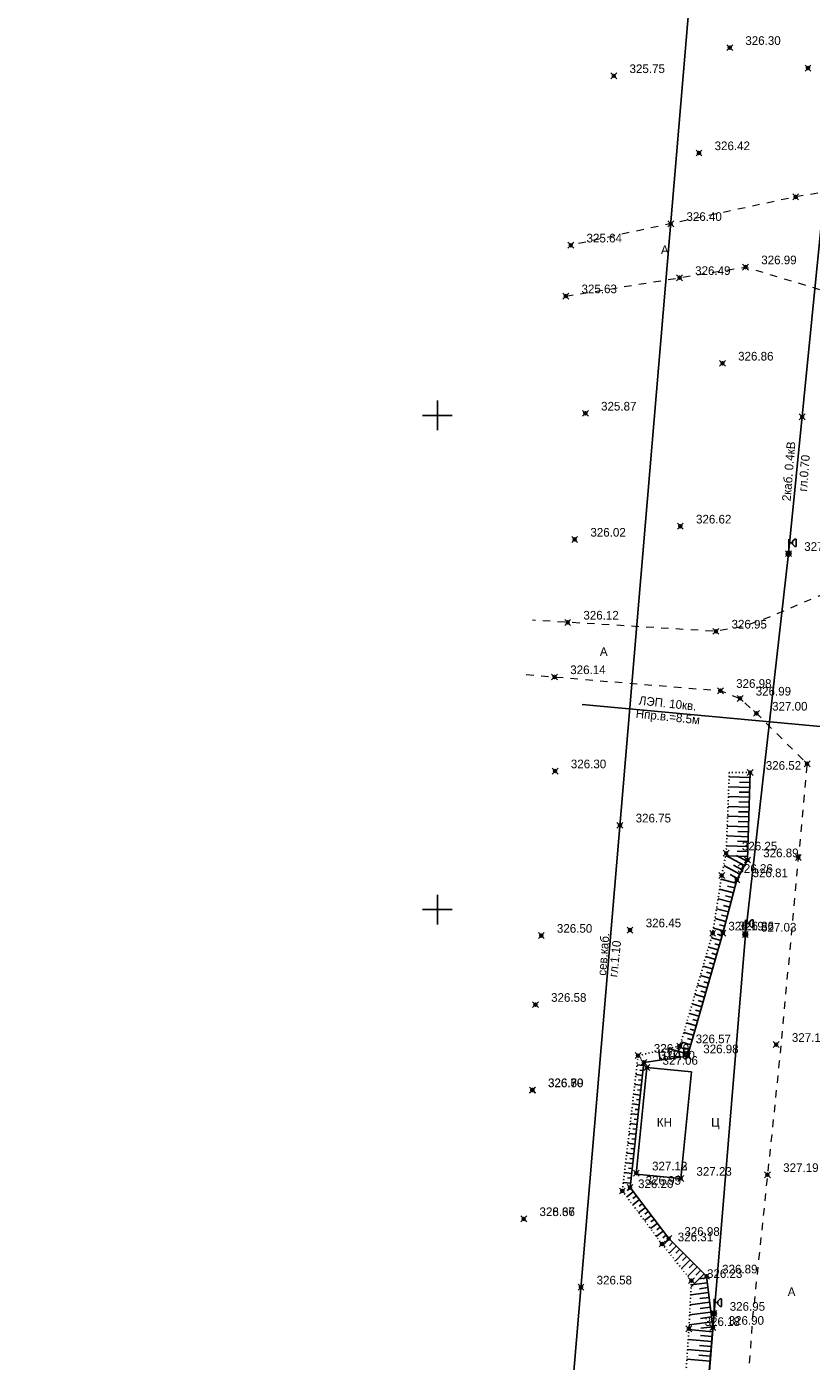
# Model space of a CAD drawing. Header units: metres. Extents: x 707528 to 709248, y 4308395 to 4311045.
# Tile 48 of 104: x 708137 to 708216, y 4309350 to 4309485. Entities that reach past the tile are written whole.
import ezdxf

# ---------------------------------------------------------------- set-up
doc = ezdxf.new("R2010")
doc.units = ezdxf.units.M
doc.header["$LTSCALE"] = 0.5
doc.header["$PDMODE"] = 35
doc.header["$PDSIZE"] = 0.3
for name, pattern in [('Auto_Street_NotBorder_Line_m1', [3, 1.5, -1.5]), ('ДОРОГИ_СТРОЯЩ', [9, 8, -1]), ('Контура низ откосов  Штриховая 0.1-0.5 - - - - - - -', [0.6, 0.1, -0.5])]:
    doc.linetypes.add(name, pattern=pattern)
for name, color, linetype in [('(001) Сетка', 92, 'Continuous'), ('(004) Точки рельефа', 7, 'Continuous'), ('(007) Здания', 7, 'Continuous'), ('(016) Кабель', 1, 'Continuous'), ('(019) Связь', 3, 'ИК_КАБ_СВЯЗИ'), ('(022) Возд. Линии', 7, 'Continuous'), ('(025) Дорога', 7, 'Continuous'), ('(035) Откосы', 7, 'Continuous')]:
    doc.layers.add(name, color=color, linetype=linetype)
doc.layers.add('AUTO#_ROADS_EXIST_L', color=7, linetype='Continuous', lineweight=15, true_color=0x000000)
doc.styles.add('BM-431', font='txt')
doc.styles.add('D-431', font='txt')
doc.styles.add('P-131', font='txt')
doc.styles.add('S', font='txtwr', dxfattribs={"oblique": 15})
doc.styles.get("Standard").update_dxf_attribs({"font": 'txt.shx'})
doc.linetypes.add('ИК_КАБ_СВЯЗИ', pattern='A,4,["o",Standard,S=0.5,R=0,X=0,Y=-0.125],4,-2', length=10)
doc.linetypes.add('ИК_Э_КАБ_НН', pattern='A,8,-2,["<",Standard,S=1,R=0,X=0,Y=-0.5],8,[">",Standard,S=1,R=0,X=-0.5,Y=-0.5],-2', length=20)

# ---------------------------------------------------------------- blocks, each defined once
blk = doc.blocks.new('U1111')
for p, q in [((0.1, 0.45), (0.1, 2.95)), ((1.28934, 2.95), (0.85, 2.51066)), ((1.6, 2.95), (1.28934, 2.95)), ((1.6, 2.95), (1.6, 1.45)), ((0, 0.05), (0.1, 0.05)), ((0, -0.05), (0, 0.05)), ((0.1, 2.2), (0.85, 2.2)), ((0.1, 0.05), (0.1, -0.05)), ((0.85, 2.51066), (0.85, 1.88934)), ((0.85, 1.88934), (1.28934, 1.45)), ((1.28934, 1.45), (1.6, 1.45)), ((0.1, -0.05), (0, -0.05))]:
    blk.add_line(p, q)
blk.add_lwpolyline([(0.55, 0), (0.3, 0.433013), (-0.2, 0.433013), (-0.45, 0), (-0.2, -0.433013), (0.3, -0.433013)], close=True)
at = {"color": 4, "style": 'S', "oblique": 15}
blk.add_attdef('Z', (1.142936, -1.391276), '', height=2, dxfattribs=at)
blk = doc.blocks.new('Setka')
at = {"layer": '(001) Сетка'}
for p, q in [((0, 1.5), (0, -1.5)), ((-1.5, 0), (1.5, 0))]:
    blk.add_line(p, q, dxfattribs=at)

msp = doc.modelspace()

# ---------------------------------------------------------------- linework, layer by layer
at = {"layer": '(007) Здания', "elevation": 326.77}
msp.add_lwpolyline([(708199.66, 4309379.24), (708198.58, 4309368.46), (708203.08, 4309368.01), (708204.16, 4309378.79)], close=True, dxfattribs=at)
at = {"layer": '(016) Кабель', "linetype": 'ИК_Э_КАБ_НН', "elevation": 325.65, "flags": 128}
msp.add_lwpolyline([(708148.16, 4308651.7), (708151.5, 4308692.41), (708155.95, 4308744.12), (708160.09, 4308792.08), (708165.82, 4308866.03), (708169.05, 4308905.96), (708172.4, 4308947.61), (708175.76, 4308988.14), (708178.98, 4309025.59), (708182.2, 4309063.2), (708185.81, 4309103.87), (708189.13, 4309144.32), (708192.28, 4309183.21), (708195.86, 4309224.8), (708198.74, 4309260.8), (708202.87, 4309309.74), (708206.45, 4309354.35), (708209.62, 4309392.71), (708214, 4309431.24), (708217.89, 4309470.55), (708222.29, 4309519.97), (708227.65, 4309584.99), (708230.7, 4309620.04), (708233.6, 4309650.66), (708236.61, 4309686.64), (708239.92, 4309725.26), (708242.96, 4309758.87), (708245.88, 4309791.49), (708249.04, 4309830.22), (708251.64, 4309862.09), (708254.55, 4309895.44), (708258.53, 4309939.87), (708262.1, 4309983.75), (708265.01, 4310017.02), (708267.69, 4310050.03), (708270.44, 4310083.37), (708274.29, 4310124.62), (708277.62, 4310164.75), (708280.24, 4310192.85), (708282.13, 4310214.07), (708285.19, 4310249.54), (708287.52, 4310279.26), (708289.72, 4310303.87), (708292.58, 4310337.27), (708295.61, 4310373.42), (708298.17, 4310403.78), (708301.1, 4310436.1), (708303.91, 4310468.22), (708306.25, 4310494.56), (708309.27, 4310529.23), (708312.33, 4310564.7), (708314.66, 4310594.42), (708316.85, 4310619.03), (708319.71, 4310652.44), (708322.75, 4310688.58), (708325.31, 4310718.94), (708328.24, 4310751.26), (708331.05, 4310783.38), (708331.61, 4310789.72)], dxfattribs=at)
at = {"layer": '(019) Связь', "elevation": 324.52, "flags": 128}
msp.add_lwpolyline([(708317.15, 4310791), (708301.02, 4310609.69), (708256.74, 4310111.97), (708241.57, 4309932.29), (708189.21, 4309312.33), (708166.33, 4308981.07), (708160.32, 4308915.54), (708146.62, 4308758.23), (708137.03, 4308632.5), (708137.03, 4308632.5), (708137.03, 4308632.5), (708136.9, 4308567.22), (708136.89, 4308563.9)], dxfattribs=at)
at = {"layer": '(022) Возд. Линии', "elevation": 325.6, "flags": 128}
msp.add_lwpolyline([(708193.11, 4309415.99), (708231.85, 4309412.41), (708252.43, 4309429.3), (708256.6, 4309394.68), (708250.05, 4309317.14), (708243.4, 4309234.8), (708236.64, 4309154.46), (708229.09, 4309058.79), (708221.04, 4308960.49), (708213.33, 4308863.39), (708205.92, 4308779.39), (708198.54, 4308684.64), (708194.36, 4308635.49), (708189.11, 4308573.79)], dxfattribs=at)
at = {"layer": '(035) Откосы'}
for p, q in [((708207.99, 4309408.65, 325.7), (708210.09, 4309408.59, 325.7)), ((708207.95, 4309407.65, 325.7), (708210.06, 4309407.59, 325.7)), ((708208.99, 4309407.12, 325.7), (708210.05, 4309407.09, 325.7)), ((708209.02, 4309408.12, 325.7), (708210.08, 4309408.09, 325.7)), ((708207.87, 4309405.66, 325.7), (708210, 4309405.59, 325.7)), ((708207.91, 4309406.66, 325.7), (708210.03, 4309406.59, 325.7)), ((708208.95, 4309406.13, 325.7), (708210.02, 4309406.09, 325.7)), ((708207.83, 4309404.66, 325.7), (708209.97, 4309404.6, 325.7)), ((708208.92, 4309405.13, 325.7), (708209.99, 4309405.1, 325.7)), ((708207.79, 4309403.66, 325.7), (708209.94, 4309403.6, 325.7)), ((708208.85, 4309403.13, 325.7), (708209.93, 4309403.1, 325.7)), ((708208.88, 4309404.13, 325.7), (708209.96, 4309404.1, 325.7)), ((708207.71, 4309401.67, 325.7), (708209.88, 4309401.6, 325.7)), ((708207.75, 4309402.67, 325.7), (708209.91, 4309402.6, 325.7)), ((708208.81, 4309402.13, 325.7), (708209.9, 4309402.1, 325.7)), ((708207.63, 4309400.67, 325.7), (708209.85, 4309400.61, 325.7)), ((708207.64, 4309400.7, 325.7), (708209.54, 4309399.68, 325.7)), ((708208.74, 4309400.68, 325.7), (708209.78, 4309400.12, 325.7)), ((708208.78, 4309401.14, 325.7), (708209.87, 4309401.1, 325.7)), ((708207.43, 4309399.68, 325.7), (708209.07, 4309398.8, 325.7)), ((708208.42, 4309399.72, 325.7), (708209.31, 4309399.24, 325.7)), ((708207.17, 4309398.29, 325.7), (708208.67, 4309397.89, 325.7)), ((708207.82, 4309397.6, 325.7), (708208.55, 4309397.41, 325.7)), ((708208.08, 4309398.76, 325.7), (708208.84, 4309398.36, 325.7)), ((708206.86, 4309396.3, 325.7), (708208.17, 4309395.96, 325.7)), ((708207.02, 4309397.29, 325.7), (708208.42, 4309396.93, 325.7)), ((708207.62, 4309396.62, 325.7), (708208.29, 4309396.44, 325.7)), ((708206.7, 4309395.31, 325.7), (708207.91, 4309395, 325.7)), ((708207.41, 4309395.64, 325.7), (708208.04, 4309395.48, 325.7)), ((708206.55, 4309394.32, 325.7), (708207.66, 4309394.03, 325.7)), ((708207, 4309393.69, 325.7), (708207.53, 4309393.55, 325.7)), ((708207.21, 4309394.66, 325.7), (708207.79, 4309394.51, 325.7)), ((708206.18, 4309392.38, 325.7), (708207.14, 4309392.1, 325.7)), ((708206.39, 4309393.33, 325.7), (708207.41, 4309393.06, 325.7)), ((708206.8, 4309392.72, 325.7), (708207.28, 4309392.58, 325.7)), ((708205.9, 4309391.42, 325.7), (708206.86, 4309391.14, 325.7)), ((708206.24, 4309390.8, 325.7), (708206.72, 4309390.66, 325.7)), ((708206.52, 4309391.76, 325.7), (708207, 4309391.62, 325.7)), ((708205.35, 4309389.5, 325.7), (708206.31, 4309389.22, 325.7)), ((708205.62, 4309390.46, 325.7), (708206.59, 4309390.18, 325.7)), ((708205.97, 4309389.84, 325.7), (708206.45, 4309389.7, 325.7)), ((708205.07, 4309388.54, 325.7), (708206.03, 4309388.27, 325.7)), ((708205.69, 4309388.88, 325.7), (708206.17, 4309388.75, 325.7)), ((708204.79, 4309387.58, 325.7), (708205.76, 4309387.31, 325.7)), ((708205.13, 4309386.97, 325.7), (708205.62, 4309386.83, 325.7)), ((708205.41, 4309387.92, 325.7), (708205.9, 4309387.79, 325.7)), ((708204.23, 4309385.67, 325.7), (708205.21, 4309385.39, 325.7)), ((708204.51, 4309386.63, 325.7), (708205.48, 4309386.35, 325.7)), ((708204.86, 4309386.01, 325.7), (708205.34, 4309385.87, 325.7)), ((708203.96, 4309384.71, 325.7), (708204.93, 4309384.43, 325.7)), ((708204.3, 4309384.09, 325.7), (708204.79, 4309383.95, 325.7)), ((708204.58, 4309385.05, 325.7), (708205.07, 4309384.91, 325.7)), ((708203.4, 4309382.79, 325.7), (708204.38, 4309382.51, 325.7)), ((708203.68, 4309383.75, 325.7), (708204.65, 4309383.47, 325.7)), ((708204.03, 4309383.13, 325.7), (708204.52, 4309382.99, 325.7)), ((708202.82, 4309381.38, 325.7), (708202.98, 4309380.28, 325.7)), ((708203.12, 4309381.83, 325.7), (708204.1, 4309381.55, 325.7)), ((708203.35, 4309381.26, 325.7), (708203.47, 4309380.35, 325.7)), ((708203.75, 4309382.17, 325.7), (708204.24, 4309382.03, 325.7)), ((708200.87, 4309380.93, 325.7), (708201, 4309380, 325.7)), ((708201.43, 4309380.56, 325.7), (708201.5, 4309380.07, 325.7)), ((708201.85, 4309381.15, 325.7), (708201.99, 4309380.14, 325.7)), ((708201.86, 4309381.16, 325.7), (708203.83, 4309380.59, 325.7)), ((708202.41, 4309380.74, 325.7), (708202.49, 4309380.21, 325.7)), ((708203.41, 4309381.23, 325.7), (708203.96, 4309381.07, 325.7)), ((708198.66, 4309379.51, 325.7), (708199.31, 4309379.44, 325.7)), ((708198.93, 4309378.98, 325.7), (708199.26, 4309378.94, 325.7)), ((708198.43, 4309377.53, 325.7), (708199.09, 4309377.46, 325.7)), ((708198.54, 4309378.52, 325.7), (708199.2, 4309378.45, 325.7)), ((708198.82, 4309377.99, 325.7), (708199.15, 4309377.95, 325.7)), ((708198.31, 4309376.54, 325.7), (708198.98, 4309376.46, 325.7)), ((708198.59, 4309376, 325.7), (708198.93, 4309375.97, 325.7)), ((708198.71, 4309377, 325.7), (708199.04, 4309376.96, 325.7)), ((708198.08, 4309374.55, 325.7), (708198.77, 4309374.48, 325.7)), ((708198.2, 4309375.55, 325.7), (708198.88, 4309375.47, 325.7)), ((708198.48, 4309375.01, 325.7), (708198.82, 4309374.98, 325.7)), ((708197.97, 4309373.56, 325.7), (708198.66, 4309373.49, 325.7)), ((708198.37, 4309374.02, 325.7), (708198.71, 4309373.98, 325.7)), ((708197.85, 4309372.57, 325.7), (708198.55, 4309372.49, 325.7)), ((708198.14, 4309372.04, 325.7), (708198.49, 4309372, 325.7)), ((708198.25, 4309373.03, 325.7), (708198.6, 4309372.99, 325.7)), ((708197.62, 4309370.59, 325.7), (708198.33, 4309370.51, 325.7)), ((708197.74, 4309371.58, 325.7), (708198.44, 4309371.5, 325.7)), ((708198.03, 4309371.05, 325.7), (708198.38, 4309371.01, 325.7)), ((708197.5, 4309369.6, 325.7), (708198.22, 4309369.52, 325.7)), ((708197.92, 4309370.05, 325.7), (708198.27, 4309370.01, 325.7)), ((708197.39, 4309368.61, 325.7), (708198.11, 4309368.53, 325.7)), ((708197.69, 4309368.07, 325.7), (708198.05, 4309368.03, 325.7)), ((708197.8, 4309369.06, 325.7), (708198.16, 4309369.02, 325.7)), ((708197.27, 4309367.61, 325.7), (708198, 4309367.53, 325.7)), ((708197.62, 4309366.15, 325.7), (708198.28, 4309366.65, 325.7)), ((708197.65, 4309366.8, 325.7), (708197.98, 4309367.05, 325.7)), ((708198.22, 4309365.35, 325.7), (708198.89, 4309365.86, 325.7)), ((708198.25, 4309366, 325.7), (708198.59, 4309366.25, 325.7)), ((708198.82, 4309364.55, 325.7), (708199.49, 4309365.06, 325.7)), ((708198.86, 4309365.2, 325.7), (708199.19, 4309365.46, 325.7)), ((708199.42, 4309363.75, 325.7), (708200.09, 4309364.26, 325.7)), ((708199.46, 4309364.41, 325.7), (708199.79, 4309364.66, 325.7)), ((708200.06, 4309363.61, 325.7), (708200.4, 4309363.87, 325.7)), ((708200.02, 4309362.95, 325.7), (708200.7, 4309363.47, 325.7)), ((708200.61, 4309362.15, 325.7), (708201.3, 4309362.67, 325.7)), ((708200.66, 4309362.81, 325.7), (708201, 4309363.07, 325.7)), ((708201.26, 4309362.01, 325.7), (708201.6, 4309362.28, 325.7)), ((708201.29, 4309361.26, 325.7), (708201.91, 4309361.88, 325.7)), ((708201.92, 4309360.47, 325.7), (708202.62, 4309361.18, 325.7)), ((708201.93, 4309361.2, 325.7), (708202.26, 4309361.53, 325.7)), ((708202.54, 4309359.69, 325.7), (708203.32, 4309360.48, 325.7)), ((708202.6, 4309360.45, 325.7), (708202.97, 4309360.83, 325.7)), ((708203.17, 4309358.9, 325.7), (708204.03, 4309359.77, 325.7)), ((708203.27, 4309359.71, 325.7), (708203.68, 4309360.12, 325.7)), ((708203.8, 4309358.12, 325.7), (708204.74, 4309359.07, 325.7)), ((708203.93, 4309358.97, 325.7), (708204.39, 4309359.42, 325.7)), ((708204.13, 4309357.04, 325.7), (708205.45, 4309358.36, 325.7)), ((708204.6, 4309358.22, 325.7), (708205.09, 4309358.71, 325.7)), ((708204.14, 4309357.26, 325.7), (708205.77, 4309357.47, 325.7)), ((708204.9, 4309357.86, 325.7), (708205.71, 4309357.96, 325.7)), ((708204.97, 4309356.86, 325.7), (708205.83, 4309356.97, 325.7)), ((708204.09, 4309356.25, 325.7), (708205.89, 4309356.48, 325.7)), ((708205.01, 4309355.86, 325.7), (708205.96, 4309355.98, 325.7)), ((708203.98, 4309354.23, 325.7), (708206.14, 4309354.5, 325.7)), ((708204.03, 4309355.24, 325.7), (708206.02, 4309355.49, 325.7)), ((708205.05, 4309354.86, 325.7), (708206.08, 4309354.99, 325.7)), ((708203.93, 4309353.21, 325.7), (708206.27, 4309353.51, 325.7)), ((708205.08, 4309353.86, 325.7), (708206.21, 4309354, 325.7)), ((708205.12, 4309352.86, 325.7), (708206.33, 4309353.01, 325.7)), ((708203.84, 4309351.72, 325.7), (708206.22, 4309351.52, 325.7)), ((708203.91, 4309352.72, 325.7), (708206.31, 4309352.51, 325.7)), ((708205.07, 4309352.12, 325.7), (708206.26, 4309352.02, 325.7)), ((708203.77, 4309350.72, 325.7), (708206.14, 4309350.52, 325.7)), ((708204.99, 4309351.12, 325.7), (708206.18, 4309351.02, 325.7)), ((708203.71, 4309349.73, 325.7), (708206.06, 4309349.53, 325.7)), ((708204.92, 4309350.13, 325.7), (708206.1, 4309350.03, 325.7))]:
    msp.add_line(p, q, dxfattribs=at)
at = {"layer": '(035) Откосы', "linetype": 'Контура низ откосов  Штриховая 0.1-0.5 - - - - - - -', "elevation": 325.7}
msp.add_lwpolyline([(708210.11, 4309409.09), (708208, 4309409.09), (708207.68, 4309400.93), (708207.23, 4309398.66), (708206.31, 4309392.82), (708203, 4309381.42), (708198.77, 4309380.45), (708197.17, 4309366.75), (708201.19, 4309361.38), (708204.16, 4309357.67), (708203.91, 4309352.81), (708200.93, 4309308.32), (708197.23, 4309262.26), (708194.53, 4309223.51), (708190.46, 4309183.24), (708187.58, 4309145.67), (708186.01, 4309131.04), (708184.02, 4309130.03), (708182.14, 4309130.03), (708182.21, 4309128.83)], dxfattribs=at)
at = {"elevation": 325.7, "flags": 128}
msp.add_lwpolyline([(708182.21, 4309128.83), (708184.17, 4309128.83), (708186, 4309129.79), (708187.16, 4309130.82), (708188.98, 4309145.58), (708192.18, 4309182.46), (708195.77, 4309223.44), (708198.83, 4309262.07), (708202.59, 4309308.37), (708206.34, 4309352.92), (708205.69, 4309358.12), (708201.87, 4309361.93), (708197.95, 4309367.09), (708199.35, 4309379.76), (708203.77, 4309380.4), (708207.35, 4309392.84), (708208.76, 4309398.22), (708209.84, 4309400.24), (708210.11, 4309409.09)], dxfattribs=at)
at = {"color": 0, "linetype": 'ByBlock', "lineweight": -2, "transparency": 16777216}
for p in [(708208.04, 4309482.44, 326.3), (708196.31, 4309479.59, 325.75), (708215.96, 4309480.37, 326.79), (708204.93, 4309471.78, 326.42), (708214.71, 4309467.34, 327), (708202.07, 4309464.62, 326.4), (708191.96, 4309462.45, 325.64), (708209.64, 4309460.24, 326.99), (708202.96, 4309459.16, 326.49), (708191.45, 4309457.3, 325.63), (708207.31, 4309450.5, 326.86), (708193.43, 4309445.44, 325.87), (708215.37, 4309445.09, 327.04), (708203.04, 4309434.01, 326.62), (708192.35, 4309432.68, 326.02), (708214, 4309431.24, 327.03), (708191.64, 4309424.28, 326.12), (708206.64, 4309423.38, 326.95), (708190.31, 4309418.76, 326.14), (708207.1, 4309417.37, 326.98), (708209.09, 4309416.59, 326.99), (708210.74, 4309415.08, 327), (708215.87, 4309409.98, 326.61), (708190.37, 4309409.24, 326.3), (708210.11, 4309409.09, 326.52), (708196.93, 4309403.75, 326.75), (708207.68, 4309400.93, 326.25), (708209.84, 4309400.24, 326.89), (708214.98, 4309400.5, 326.82), (708207.23, 4309398.66, 326.26), (708208.76, 4309398.22, 326.81), (708197.95, 4309393.15, 326.45), (708188.97, 4309392.59, 326.5), (708206.31, 4309392.82, 326.19), (708207.35, 4309392.84, 326.86), (708209.62, 4309392.71, 327.03), (708188.38, 4309385.6, 326.58), (708203, 4309381.42, 326.57), (708212.74, 4309381.56, 327.18), (708198.77, 4309380.45, 326.29), (708199.35, 4309379.76, 327), (708203.77, 4309380.4, 326.98), (708199.66, 4309379.24, 327.06), (708188.06, 4309376.96, 326.7), (708188.07, 4309376.97, 326.3), (708188.07, 4309376.96, 326.69), (708198.59, 4309368.55, 327.12), (708198.59, 4309368.55, 327.13), (708203.08, 4309368.01, 327.23), (708211.86, 4309368.39, 327.19), (708197.17, 4309366.75, 326.2), (708197.95, 4309367.09, 326.95), (708187.2, 4309363.92, 326.67), (708187.2, 4309363.92, 328.36), (708201.19, 4309361.38, 326.31), (708201.87, 4309361.93, 326.98), (708205.69, 4309358.12, 326.89), (708192.99, 4309357.01, 326.58), (708204.16, 4309357.67, 326.23), (708206.45, 4309354.35, 326.95), (708203.91, 4309352.81, 326.18), (708206.34, 4309352.92, 326.9)]:
    msp.add_point(p, dxfattribs=at)
at = {"layer": 'AUTO#_ROADS_EXIST_L', "linetype": 'Auto_Street_NotBorder_Line_m1', "lineweight": 15, "elevation": -0.3, "flags": 128}
for points in [[(708194.87, 4309493.97), (708214.8, 4309499.08), (708224.32, 4309503.77), (708222.94, 4309490.06), (708220.59, 4309468.35), (708214.71, 4309467.34), (708191.96, 4309462.45)], [(708191.45, 4309457.3), (708209.64, 4309460.24), (708219.39, 4309457.29), (708219.06, 4309454.33), (708217.21, 4309427.02), (708212.41, 4309424.96), (708209.46, 4309423.87), (708206.64, 4309423.38), (708188.07, 4309424.5)], [(708187.45, 4309419), (708207.1, 4309417.37), (708209.09, 4309416.59), (708210.74, 4309415.08), (708215.87, 4309409.98), (708213.06, 4309379.86), (708210.36, 4309354.01), (708207.92, 4309320.53), (708200.32, 4309233.4), (708193.9, 4309160.32), (708191.28, 4309130.51), (708188, 4309128.24), (708183.97, 4309125.77), (708180.81, 4309125.21), (708162.61, 4309126.78)]]:
    msp.add_lwpolyline(points, dxfattribs=at)

# ---------------------------------------------------------------- block references
at = {"layer": '(001) Сетка'}
for p in [(708178.46, 4309445.23), (708178.46, 4309395.23)]:
    msp.add_blockref('Setka', p, dxfattribs=at)
at = {"layer": '(022) Возд. Линии', "xscale": 0.5, "yscale": 0.5, "zscale": 0.5}
for p in [(708213.97, 4309431.24, 325.65), (708209.6, 4309392.71, 325.65), (708206.42, 4309354.35, 325.65)]:
    msp.add_blockref('U1111', p, dxfattribs=at)

# ---------------------------------------------------------------- texts
at = {"layer": '(004) Точки рельефа', "style": 'D-431'}
for s, p in [('326.30', (708209.62, 4309482.72, 326.3)), ('325.75', (708197.9, 4309479.87, 325.75)), ('326.42', (708206.51, 4309472.07, 326.42)), ('326.40', (708203.66, 4309464.91, 326.4)), ('325.64', (708193.55, 4309462.73, 325.64)), ('326.99', (708211.23, 4309460.52, 326.99)), ('326.49', (708204.54, 4309459.44, 326.49)), ('325.63', (708193.04, 4309457.59, 325.63)), ('326.86', (708208.89, 4309450.78, 326.86)), ('325.87', (708195.02, 4309445.72, 325.87)), ('326.62', (708204.63, 4309434.29, 326.62)), ('326.02', (708193.94, 4309432.96, 326.02)), ('327.03', (708215.58, 4309431.52, 327.03)), ('326.12', (708193.23, 4309424.57, 326.12)), ('326.95', (708208.22, 4309423.66, 326.95)), ('326.14', (708191.9, 4309419.05, 326.14)), ('326.98', (708208.69, 4309417.66, 326.98)), ('326.99', (708210.67, 4309416.88, 326.99)), ('327.00', (708212.33, 4309415.36, 327)), ('326.30', (708191.96, 4309409.52, 326.3)), ('326.52', (708211.69, 4309409.37, 326.52)), ('326.75', (708198.52, 4309404.04, 326.75)), ('326.25', (708209.27, 4309401.21, 326.25)), ('326.89', (708211.43, 4309400.52, 326.89)), ('326.26', (708208.82, 4309398.94, 326.26)), ('326.81', (708210.35, 4309398.5, 326.81)), ('326.50', (708190.55, 4309392.88, 326.5)), ('326.45', (708199.54, 4309393.43, 326.45)), ('326.19', (708207.9, 4309393.11, 326.19)), ('326.86', (708208.94, 4309393.13, 326.86)), ('327.03', (708211.21, 4309393, 327.03)), ('326.58', (708189.96, 4309385.89, 326.58)), ('326.57', (708204.59, 4309381.7, 326.57)), ('327.18', (708214.33, 4309381.84, 327.18)), ('326.29', (708200.36, 4309380.74, 326.29)), ('326.98', (708205.36, 4309380.68, 326.98)), ('327.00', (708200.94, 4309380.05, 327)), ('327.06', (708201.24, 4309379.52, 327.06)), ('326.70', (708189.64, 4309377.24, 326.7)), ('326.30', (708189.66, 4309377.26, 326.3)), ('326.69', (708189.66, 4309377.25, 326.69)), ('327.12', (708200.18, 4309368.83, 327.12)), ('327.13', (708200.18, 4309368.83, 327.13)), ('327.23', (708204.67, 4309368.29, 327.23)), ('327.19', (708213.45, 4309368.67, 327.19)), ('326.20', (708198.76, 4309367.04, 326.2)), ('326.95', (708199.53, 4309367.38, 326.95)), ('326.67', (708188.79, 4309364.21, 326.67)), ('328.36', (708188.79, 4309364.21, 328.36)), ('326.31', (708202.78, 4309361.66, 326.31)), ('326.98', (708203.45, 4309362.21, 326.98)), ('326.23', (708205.74, 4309357.95, 326.23)), ('326.89', (708207.27, 4309358.41, 326.89)), ('326.58', (708194.57, 4309357.29, 326.58)), ('326.95', (708208.04, 4309354.63, 326.95)), ('326.18', (708205.5, 4309353.09, 326.18)), ('326.90', (708207.93, 4309353.21, 326.9))]:
    msp.add_text(s, height=0.875, dxfattribs=at).set_placement(p)
at = {"layer": '(007) Здания', "style": 'P-131'}
msp.add_text('КН', height=0.88, dxfattribs=at).set_placement((708200.66, 4309373.27, -0.3))
at = {"layer": '(016) Кабель', "color": 0, "linetype": 'Continuous', "style": 'D-431'}
for s, p in [('2каб. 0.4кВ', (708214.2, 4309436.52, -0.3)), ('гл.0.70', (708215.85, 4309437.5, -0.3))]:
    msp.add_text(s, height=0.875, rotation=85.3167, dxfattribs=at).set_placement(p)
at = {"layer": '(019) Связь', "color": 0, "linetype": 'Continuous', "style": 'D-431'}
for s, rotation, p in [('сев.каб.', 85.462, (708195.52, 4309388.51, -0.3)), ('гл.1.10', 83.7495, (708196.65, 4309388.35, -0.3))]:
    msp.add_text(s, height=0.875, rotation=rotation, dxfattribs=at).set_placement(p)
at = {"layer": '(022) Возд. Линии', "style": 'BM-431'}
msp.add_text('Hпр.в.=8.5м', height=0.875, rotation=353.9309, dxfattribs=at).set_placement((708198.5, 4309414.65, 325.6))
at = {"layer": '(022) Возд. Линии', "insert": (708198.89, 4309416.84, 325.6), "char_height": 0.875, "attachment_point": 1, "rotation": 353.9309, "style": 'BM-431'}
msp.add_mtext('ЛЭП. 10кв.', dxfattribs=at)
at = {"layer": '(025) Дорога', "linetype": 'ДОРОГИ_СТРОЯЩ', "style": 'BM-431'}
for s, p in [('A', (708201.08, 4309461.55, -0.3)), ('A', (708194.9, 4309420.89, -0.3)), ('Ц', (708206.16, 4309373.25, -0.3)), ('A', (708213.91, 4309356.12, -0.3))]:
    msp.add_text(s, height=0.875, dxfattribs=at).set_placement(p)

doc.saveas('drawing.dxf')
